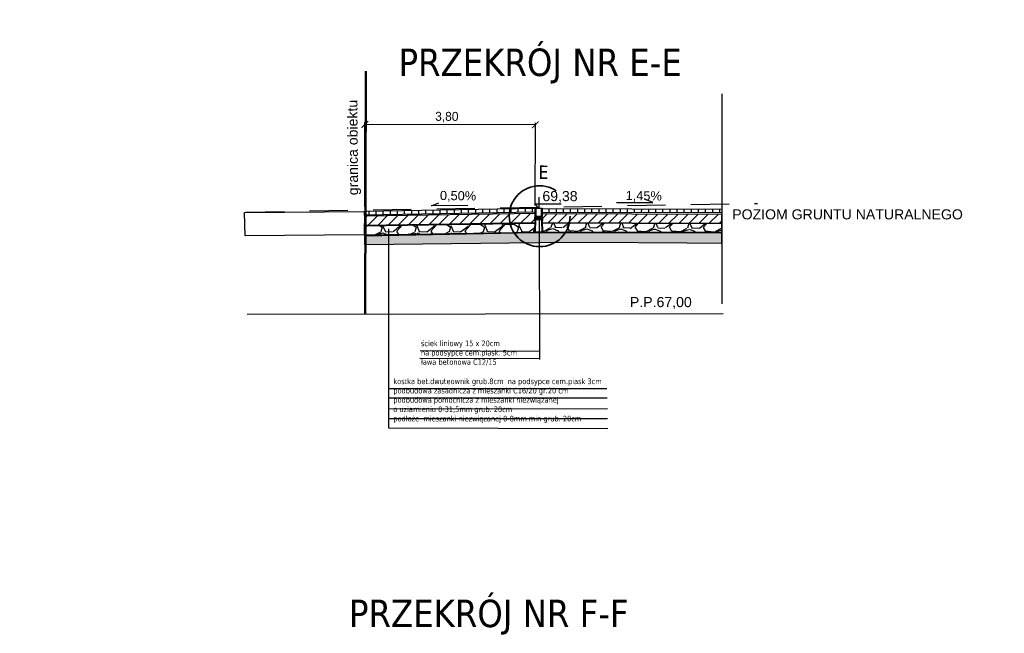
# Model space of a CAD drawing. Extents: x 8014 to 6635291, y -5609 to 5765892.
# Tile 113 of 158: x 6601889 to 6601911, y 5732629 to 5732643. Entities that reach past the tile are written whole.
import ezdxf
from ezdxf.enums import TextEntityAlignment as Align

# ---------------------------------------------------------------- set-up
doc = ezdxf.new("R2010")
doc.units = 0
doc.header["$PDSIZE"] = 0.75
doc.linetypes.add('ACAD_ISO03W100', pattern=[30, 12, -18])
doc.linetypes.add('DGN Style 2', pattern=[0.7100873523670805, 0.4260524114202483, -0.2840349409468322])
doc.layers.get('0').update_dxf_attribs({"linetype": 'CONTINUOUS'})
doc.layers.get('Defpoints').update_dxf_attribs({"linetype": 'CONTINUOUS'})
doc.layers.add('1', color=7, linetype='CONTINUOUS')
doc.layers.add('a_zieleń', color=80, linetype='CONTINUOUS')
doc.layers.add('LSEC_____233', color=7, linetype='CONTINUOUS', lineweight=5)
doc.styles.add('Style-SWISSLT_1250', font='SWISSLT_1250.shx')
doc.dimstyles.new('KKK', dxfattribs={"dimscale": 0.5, "dimtxt": 0.4, "dimasz": 0.3, "dimexe": 0.1, "dimexo": 0.1, "dimgap": 0.1, "dimtad": 1, "dimtoh": 1, "dimtxsty": 'Standard', "dimblk": 'ARCHTICK', "dimcen": 2.5, "dimadec": 0, "dimazin": 0, "dimtfac": 1, "dimtix": 1, "dimtmove": 0, "dimatfit": 0, "dimldrblk": 'OBLIQUE', "dimfxl": 1, "dimarcsym": 0})

# ---------------------------------------------------------------- blocks, each defined once
blk = doc.blocks.new('*U689')
at = {"layer": 'LSEC_____233', "color": 7, "linetype": 'Continuous', "lineweight": -3}
for p, q in [((0.2384623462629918, -0.01892622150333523), (0.1423839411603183, 0.01884019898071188)), ((-0.2384983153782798, -0.01892622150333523), (0.2384623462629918, -0.01892622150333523))]:
    blk.add_line(p, q, dxfattribs=at)
blk = doc.blocks.new('A$C511C2857')
h = blk.add_hatch()
h.set_pattern_fill('ANSI31', color=256, scale=0.5)
h.set_pattern_definition([(45, (-4121.091218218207, -3291.105416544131), (-1.122532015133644, 1.122532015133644), [])])
h.paths.add_polyline_path([(-13, -2), (-15, 0), (-15, -20), (0, -20), (0, 0), (-2, -2), (-2, -18), (-13, -18)])
for p, q in [((-13, -18), (-13, -2)), ((-2, -18), (-13, -18)), ((-2, -2), (-2, -18))]:
    blk.add_line(p, q)
blk.add_lwpolyline([(-15, 0), (0, 0), (0, -20), (-15, -20)], close=True)
at = {"flags": 128}
for points in [[(-13, -2), (-15, 0)], [(-2, -2), (0, 0)]]:
    blk.add_lwpolyline(points, dxfattribs=at)
blk = doc.blocks.new('*U705')
at = {"layer": 'LSEC_____233', "color": 7, "linetype": 'Continuous', "lineweight": -3}
for p, q in [((0.2384623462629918, -0.01892622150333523), (0.1423839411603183, 0.01884019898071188)), ((-0.2384983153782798, -0.01892622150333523), (0.2384623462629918, -0.01892622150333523))]:
    blk.add_line(p, q, dxfattribs=at)
blk = doc.blocks.new('_ArchTick')
at = {"color": 0, "linetype": 'ByBlock', "const_width": 0.15}
blk.add_lwpolyline([(-0.5, -0.5), (0.5, 0.5)], dxfattribs=at)
blk = doc.blocks.new('*D790')
at = {"color": 0, "lineweight": -2}
for p, q in [((6601896.920924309, 5732638.341880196), (6601896.926901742, 5732640.237069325)), ((6601900.732948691, 5732640.175064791), (6601896.926744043, 5732640.187069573)), ((6601900.727274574, 5732638.376044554), (6601900.73310639, 5732640.225064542))]:
    blk.add_line(p, q, dxfattribs=at)
at = {"layer": 'Defpoints', "color": 0, "linetype": 'ByBlock', "lineweight": -2}
for p in [(6601896.926744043, 5732640.187069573), (6601896.92076661, 5732638.291880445), (6601900.727116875, 5732638.326044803)]:
    blk.add_point(p, dxfattribs=at)
at = {"color": 0, "lineweight": -2, "xscale": 0.15, "yscale": 0.15, "zscale": 0.15}
for p, rotation in [((6601896.926744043, 5732640.187069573), 179.8192895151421), ((6601900.732948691, 5732640.175064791), 359.8192895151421)]:
    blk.add_blockref('_ArchTick', p, dxfattribs=dict(at, rotation=rotation))
at = {"color": 0, "linetype": 'ByBlock', "lineweight": 9, "insert": (6601898.755508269, 5732640.34796914), "char_height": 0.2, "attachment_point": 5, "rotation": 359.81928951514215}
blk.add_mtext('3,80', dxfattribs=at)
blk = doc.blocks.new('_Oblique')
at = {"color": 0, "linetype": 'ByBlock', "lineweight": -2}
blk.add_line((-0.5, -0.5), (0.5, 0.5), dxfattribs=at)

msp = doc.modelspace()

# ---------------------------------------------------------------- hatches: boundary and pattern name
at = {"lineweight": -3}
h = msp.add_hatch(dxfattribs=at)
h.set_pattern_fill('ANSI31', color=256, scale=0.05, angle=45)
h.set_pattern_definition([(90, (6601829.391776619, 5732668.440011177), (-0.15875, 0), [])])
h.paths.add_polyline_path([(6601896.916609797, 5732638.248334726), (6601900.73270106, 5732638.311538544), (6601900.732293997, 5732638.225779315), (6601896.91601746, 5732638.161016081)])
h = msp.add_hatch(dxfattribs=at)
h.set_pattern_fill('ANSI31', color=256, scale=0.05, angle=44.74710901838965)
h.set_pattern_definition([(89.74710901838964, (6601835.61496269, 5732668.825931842), (-0.1587484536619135, 0.0007006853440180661), [])])
h.paths.add_polyline_path([(6601900.882838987, 5732638.307712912), (6601904.896557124, 5732638.293786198), (6601904.895985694, 5732638.210181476), (6601900.881861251, 5732638.22039773)])
h = msp.add_hatch(dxfattribs=at)
h.set_pattern_fill('ANSI31', color=256, scale=0.05)
h.set_pattern_definition([(45, (6601829.391776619, 5732668.440011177), (-0.1122532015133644, 0.1122532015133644), [])])
h.paths.add_polyline_path([(6601900.73263603, 5732638.00617506), (6601900.731142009, 5732638.075200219), (6601900.733015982, 5732638.192992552), (6601896.919052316, 5732638.132768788), (6601896.919052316, 5732638.023544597), (6601896.922473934, 5732637.982585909), (6601896.925888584, 5732637.921146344), (6601900.734350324, 5732637.980556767)])
h = msp.add_hatch(dxfattribs=at)
h.set_pattern_fill('ANSI31', color=256, scale=0.05, angle=359.7471090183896)
h.set_pattern_definition([(44.74710901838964, (6601835.61496269, 5732668.825931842), (-0.1117566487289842, 0.1127475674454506), [])])
h.paths.add_polyline_path([(6601904.896480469, 5732638.095759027), (6601904.895992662, 5732638.172151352), (6601904.895281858, 5732638.172151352), (6601900.882318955, 5732638.189893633), (6601900.88215246, 5732638.118515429), (6601900.88191268, 5732638.064190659), (6601900.882617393, 5732637.985946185), (6601904.896480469, 5732637.971126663)])
h = msp.add_hatch(dxfattribs=at)
h.set_pattern_fill('GRAVEL', color=256, scale=0.03)
h.set_pattern_definition([(228.0127875, (6601784.324813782, 5732665.804676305), (-6.096000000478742, -6.857999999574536), [0.102516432, -10.1491450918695]), (184.969741, (6601784.256233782, 5732665.728476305), (9.143999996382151, 0.7620000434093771), [0.1759214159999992, -17.41621466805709]), (132.5104471, (6601784.080973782, 5732665.713236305), (7.620000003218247, -8.381999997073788), [0.124044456, -12.28041683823]), (267.273689, (6601783.783793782, 5732665.522736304), (0.7620000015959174, 15.23999999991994), [0.1602013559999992, -15.85993122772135]), (292.83365418, (6601783.776173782, 5732665.362716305), (-3.810000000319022, 9.143999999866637), [0.1570901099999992, -15.55194232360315]), (357.2736889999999, (6601783.837133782, 5732665.217936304), (-15.23999999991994, 0.7620000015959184), [0.1602013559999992, -15.85993122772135]), (37.69424047, (6601783.997153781, 5732665.210316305), (-9.905999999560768, -7.620000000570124), [0.211858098, -20.9739345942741]), (72.25532837, (6601784.164793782, 5732665.339856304), (5.334000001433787, 16.76399999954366), [0.200015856, -19.8015769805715]), (121.42956562, (6601784.225753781, 5732665.530356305), (-6.096000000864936, 9.905999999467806), [0.1607439, -15.9136637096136]), (175.2363583, (6601784.141933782, 5732665.667516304), (8.381999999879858, -0.7620000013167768), [0.1835139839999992, -8.992181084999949]), (222.3974378, (6601783.959053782, 5732665.682756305), (-9.143999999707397, -8.382000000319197), [0.237323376, -23.4950317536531]), (138.81407483, (6601784.538173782, 5732665.515116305), (-5.333999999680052, 4.572000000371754), [0.08100136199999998, -8.0191697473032]), (171.4692344, (6601784.477213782, 5732665.568456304), (9.906000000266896, -1.523999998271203), [0.154104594, -15.256391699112]), (225, (6601784.324813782, 5732665.591316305), (-1.06581410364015e-16, -0.7620000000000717), [0.107762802, -0.9698679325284]), (203.19859051, (6601784.271473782, 5732665.682756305), (3.810000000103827, 1.5239999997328), [0.05803239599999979, -5.745186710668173]), (291.80140949, (6601784.218133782, 5732665.659896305), (-0.7620000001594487, 2.285999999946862), [0.082069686, -4.021425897]), (30.96375653, (6601784.248613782, 5732665.583696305), (2.286000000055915, 1.523999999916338), [0.1332958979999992, -4.309889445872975]), (161.56505118, (6601784.362913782, 5732665.652276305), (1.524000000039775, -0.761999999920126), [0.096386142, -2.3132694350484]), (16.389540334, (6601783.776173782, 5732665.659896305), (7.620000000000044, 2.286000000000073), [0.1350264, -13.3676480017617]), (70.34617594, (6601783.905713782, 5732665.697996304), (-3.048000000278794, -8.381999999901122), [0.113279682, -11.21466470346]), (293.19859051, (6601784.362913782, 5732665.804676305), (-1.523999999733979, 3.810000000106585), [0.1160640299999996, -5.687155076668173]), (343.6104596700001, (6601784.408633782, 5732665.697996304), (-7.620000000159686, 2.285999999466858), [0.1350263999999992, -13.36764800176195]), (339.44395478, (6601783.776173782, 5732665.187456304), (-3.809999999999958, 1.524000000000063), [0.1302105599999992, -6.380320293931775]), (294.7751406, (6601783.898093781, 5732665.141736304), (-3.810000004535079, 8.381999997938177), [0.109101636, -10.801078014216]), (66.80140949, (6601784.370533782, 5732665.042676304), (1.523999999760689, 3.810000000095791), [0.11606403, -5.687155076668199]), (17.35402464, (6601784.416253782, 5732665.149356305), (-9.905999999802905, -3.048000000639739), [0.127734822, -12.64571279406]), (69.44395478, (6601783.997153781, 5732665.042676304), (-1.524000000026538, -3.809999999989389), [0.06510527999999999, -6.445425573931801]), (101.309932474, (6601784.324813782, 5732665.042676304), (-0.7620000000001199, 3.048000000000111), [0.03885437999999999, -3.8465984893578]), (165.963756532, (6601784.317193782, 5732665.080776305), (2.285999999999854, -0.7619999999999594), [0.15709011, -2.9847163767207]), (186.00900596, (6601784.164793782, 5732665.118876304), (7.61999999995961, 0.762000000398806), [0.1455800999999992, -14.41240945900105]), (303.69006753, (6601784.248613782, 5732665.515116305), (-0.7620000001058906, 1.523999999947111), [0.109897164, -2.637532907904]), (353.15722659, (6601784.309573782, 5732665.423676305), (12.9540000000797, -1.523999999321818), [0.191867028, -18.9948027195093]), (60.9453959, (6601784.500073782, 5732665.400816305), (-3.048000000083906, -5.333999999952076), [0.078452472, -7.766817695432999]), (90, (6601784.538173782, 5732665.469396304), (-0.7619999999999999, 0.7619999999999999), [0.04572, -0.7162799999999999]), (120.25643716, (6601784.149553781, 5732665.141736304), (3.047999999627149, -5.334000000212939), [0.105860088, -10.48018223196]), (48.01278749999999, (6601784.096213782, 5732665.233176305), (6.096000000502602, 6.857999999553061), [0.205032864, -10.0466286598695]), (0, (6601784.233373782, 5732665.385576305), (0.7619999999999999, 0.7619999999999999), [0.19812, -0.5638799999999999]), (325.3048465, (6601784.431493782, 5732665.385576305), (7.620000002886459, -5.333999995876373), [0.120482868, -11.927795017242]), (254.0546040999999, (6601784.530553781, 5732665.316996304), (-0.761999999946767, -3.048000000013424), [0.110948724, -5.4364950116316]), (207.64597536, (6601784.500073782, 5732665.210316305), (-14.478000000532, -7.619999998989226), [0.1806435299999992, -17.8837393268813]), (175.42607874, (6601784.340053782, 5732665.126496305), (-9.905999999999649, 0.7619999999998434), [0.191108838, -18.919753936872])])
h.paths.add_polyline_path([(6601900.734350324, 5732637.772197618), (6601900.737764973, 5732637.893454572), (6601900.73263603, 5732637.985680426), (6601896.927247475, 5732637.924217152), (6601896.924529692, 5732637.699627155), (6601900.712127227, 5732637.768328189)])
h = msp.add_hatch(dxfattribs=at)
h.set_pattern_fill('GRAVEL', color=256, scale=0.03, angle=359.7471090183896)
h.set_pattern_definition([(227.7598965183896, (6601790.536807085, 5732666.389537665), (-6.126210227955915, -6.831026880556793), [0.1025164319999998, -10.14914509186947]), (184.7168500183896, (6601790.467891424, 5732666.313641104), (9.147274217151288, 0.7216331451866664), [0.1759214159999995, -17.41621466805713]), (132.2575561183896, (6601790.292565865, 5732666.299174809), (7.582929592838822, -8.415551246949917), [0.124044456, -12.28041683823]), (267.0207980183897, (6601789.994547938, 5732666.109988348), (0.8292583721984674, 15.2364882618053), [0.1602013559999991, -15.85993122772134]), (292.5807631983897, (6601789.986221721, 5732665.950003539), (-3.76960341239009, 9.160727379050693), [0.1570901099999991, -15.55194232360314]), (357.0207980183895, (6601790.046542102, 5732665.804955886), (-15.2364882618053, 0.8292583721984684), [0.1602013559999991, -15.85993122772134]), (37.44134948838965, (6601790.206526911, 5732665.796629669), (-9.939536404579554, -7.576203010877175), [0.2118580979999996, -20.97393459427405]), (72.00243738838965, (6601790.374737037, 5732665.925428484), (5.407940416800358, 16.74029367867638), [0.200015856, -19.8015769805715]), (121.1766746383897, (6601790.436537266, 5732666.115657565), (-6.052217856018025, 9.93280982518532), [0.1607439, -15.9136637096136]), (174.9834673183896, (6601790.353323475, 5732666.253186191), (8.37855506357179, -0.798988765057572), [0.1835139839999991, -8.992181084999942]), (222.1445468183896, (6601790.170512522, 5732666.269233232), (-9.180907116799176, -8.341558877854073), [0.2373233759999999, -23.49503175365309]), (138.5611838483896, (6601790.748886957, 5732666.099038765), (-5.313768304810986, 4.595498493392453), [0.08100136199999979, -8.019169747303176]), (171.2163434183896, (6601790.688162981, 5732666.152647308), (9.899176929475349, -1.567707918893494), [0.154104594, -15.256391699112]), (224.7471090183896, (6601790.535865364, 5732666.176179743), (-0.00336328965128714, -0.7619925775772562), [0.107762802, -0.9698679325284]), (202.9456995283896, (6601790.482929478, 5732666.267854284), (3.816689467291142, 1.50716870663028), [0.05803239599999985, -5.745186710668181]), (291.5485185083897, (6601790.429489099, 5732666.245229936), (-0.751902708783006, 2.289341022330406), [0.082069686, -4.021425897]), (30.71086554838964, (6601790.459632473, 5732666.168896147), (2.292704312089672, 1.513895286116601), [0.1332958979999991, -4.309889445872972]), (161.3121601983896, (6601790.574234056, 5732666.236970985), (1.52062186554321, -0.7687191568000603), [0.096386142, -2.3132694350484]), (16.13664935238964, (6601789.987533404, 5732666.247180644), (7.630015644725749, 2.252344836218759), [0.1350263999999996, -13.36764800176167]), (70.09328495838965, (6601790.117240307, 5732666.284708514), (-3.084966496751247, -8.368465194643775), [0.113279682, -11.21466470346]), (292.9456995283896, (6601790.574906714, 5732666.389369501), (-1.507168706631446, 3.816689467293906), [0.1160640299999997, -5.687155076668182]), (343.3575686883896, (6601790.620155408, 5732666.282488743), (-7.609835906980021, 2.319610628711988), [0.1350263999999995, -13.36764800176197]), (339.1910637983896, (6601789.985448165, 5732665.774745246), (-3.803236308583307, 1.540801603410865), [0.1302105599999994, -6.380320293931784]), (294.5222496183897, (6601790.10716518, 5732665.728487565), (-3.772966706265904, 8.398734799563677), [0.109101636, -10.801078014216]), (66.54851850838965, (6601790.57916335, 5732665.62734329), (1.540801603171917, 3.803236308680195), [0.1160640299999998, -5.687155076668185]), (17.10113365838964, (6601790.625353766, 5732665.733820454), (-9.919356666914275, -3.004247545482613), [0.127734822, -12.64571279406]), (69.19106379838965, (6601790.205786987, 5732665.628991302), (-1.540801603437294, -3.803236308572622), [0.06510527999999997, -6.4454255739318]), (101.0570414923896, (6601790.533443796, 5732665.627545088), (-0.748539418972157, 3.051333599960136), [0.03885437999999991, -3.846598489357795]), (165.7108655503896, (6601790.525992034, 5732665.665678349), (2.282614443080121, -0.7720824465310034), [0.1570901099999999, -2.984716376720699]), (185.7561149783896, (6601790.373761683, 5732665.704450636), (7.623289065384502, 0.7283596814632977), [0.1455800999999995, -14.41240945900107]), (303.4371765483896, (6601790.459329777, 5732666.100316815), (-0.7552659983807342, 1.527348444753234), [0.109897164, -2.637532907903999]), (352.9043356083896, (6601790.519885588, 5732666.008608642), (12.94714723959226, -1.58116107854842), [0.191867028, -18.9948027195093]), (60.69250491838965, (6601790.710282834, 5732665.984908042), (-3.071513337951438, -5.320494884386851), [0.07845247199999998, -7.766817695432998]), (89.74710901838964, (6601790.74868516, 5732666.05331921), (-0.7586292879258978, 0.765355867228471), [0.04572, -0.7162799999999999]), (120.0035461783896, (6601790.358622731, 5732665.727377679), (3.024427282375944, -5.34740120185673), [0.1058600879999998, -10.48018223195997]), (47.75989651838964, (6601790.305686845, 5732665.819052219), (6.126210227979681, 6.831026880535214), [0.205032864, -10.0466286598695]), (359.7471090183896, (6601790.443518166, 5732665.970845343), (0.765355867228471, 0.7586292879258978), [0.19812, -0.5638799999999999]), (325.0519555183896, (6601790.641636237, 5732665.969970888), (7.596382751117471, -5.367580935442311), [0.120482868, -11.927795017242]), (253.8017131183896, (6601790.740392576, 5732665.900954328), (-0.7754457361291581, -3.04460702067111), [0.110948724, -5.436495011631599]), (207.3930843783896, (6601790.709442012, 5732665.794409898), (-14.51149187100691, -7.556023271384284), [0.1806435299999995, -17.88373932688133]), (175.1731877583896, (6601790.549053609, 5732665.711297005), (-9.902540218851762, 0.8057153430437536), [0.191108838, -18.919753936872])])
h.paths.add_polyline_path([(6601904.898355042, 5732637.886326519), (6601904.897846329, 5732637.933809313), (6601904.896884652, 5732637.971126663), (6601900.882617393, 5732637.985946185), (6601900.882578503, 5732637.773463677), (6601904.899351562, 5732637.771260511)])
h = msp.add_hatch(dxfattribs=at)
h.set_pattern_fill('CROSS', color=256, scale=0.01)
h.set_pattern_definition([(0, (6601999.835258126, 5732710.889394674), (0.0635, 0.0635), [0.03175, -0.09525]), (90, (6601999.851133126, 5732710.873519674), (-0.0635, 0.0635), [0.03175, -0.09525])])
h.paths.add_polyline_path([(6601904.896676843, 5732637.531914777), (6601904.896676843, 5732637.772093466), (6601900.808651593, 5732637.772687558), (6601896.913611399, 5732637.708075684), (6601896.913338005, 5732637.501279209), (6601900.802783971, 5732637.550083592), (6601901.936350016, 5732637.555347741), (6601904.117028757, 5732637.537773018)])
at = {"layer": 'a_zieleń', "transparency": 33554687}
h = msp.add_hatch(dxfattribs=at)
h.set_pattern_fill('ANSI31', color=256, scale=2, angle=0.5415578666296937)
h.set_pattern_definition([(45.5415578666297, (6600987.53512271, 5732094.771343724), (-0.1784396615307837, 0.1750979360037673), [])])
edge = h.paths.add_edge_path()
edge.add_line((6601184.522925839, 5731785.715408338), (6601184.766921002, 5731785.473322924))
edge.add_line((6601184.766921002, 5731785.473322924), (6601208.79, 5731802.27))
edge.add_line((6601208.79, 5731802.27), (6601211.05, 5731814.48))
edge.add_line((6601211.05, 5731814.48), (6601142.150843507, 5731813.822858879))
edge.add_arc((6601143.69840858, 5731819.101553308), 5.500870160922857, 253.6603434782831, 270.5475106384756)
edge.add_line((6601143.750973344, 5731813.6009343), (6601191.033618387, 5731814.053326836))
edge.add_arc((6601191.121506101, 5731812.113382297), 1.941934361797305, 359.83740764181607, 92.59396805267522, ccw=False)
edge.add_line((6601193.063432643, 5731812.107871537), (6601193.07399525, 5731811.003901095))
edge.add_line((6601193.07399525, 5731811.003901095), (6601197.383252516, 5731811.044963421))
edge.add_line((6601197.383252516, 5731811.044963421), (6601197.425292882, 5731806.620725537))
edge.add_line((6601197.425292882, 5731806.620725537), (6601199.73158594, 5731806.642472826))
edge.add_line((6601199.73158594, 5731806.642472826), (6601199.802988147, 5731799.171269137))
edge.add_line((6601199.802988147, 5731799.171269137), (6601197.516155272, 5731797.164784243))
edge.add_line((6601197.516155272, 5731797.164784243), (6601194.215775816, 5731797.133052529))
edge.add_line((6601194.215775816, 5731797.133052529), (6601194.250820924, 5731793.47024802))
edge.add_arc((6601191.537576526, 5731793.658273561), 2.719751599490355, 281.08944697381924, 356.0357887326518, ccw=False)
edge.add_line((6601192.060696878, 5731790.989304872), (6601185.152182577, 5731786.155675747))
edge.add_arc((71774552.68679601, -87417922.68084788), 113685689.9179969, 124.9790439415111, 124.9790443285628)
h.paths.add_polyline_path([(6601204.905956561, 5731809.178180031), (6601202.576515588, 5731808.578882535), (6601203.741236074, 5731808.878531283)], flags=16)

# ---------------------------------------------------------------- linework, layer by layer
at = {"linetype": 'ACAD_ISO03W100', "lineweight": 50, "ltscale": 0.5}
msp.add_line((6601896.94392052, 5732641.37890779), (6601896.931581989, 5732635.946126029), dxfattribs=at)
at = {"linetype": 'ACAD_ISO03W100', "lineweight": 25, "ltscale": 0.5}
msp.add_line((6601904.896640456, 5732640.867399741), (6601904.901645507, 5732636.175445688), dxfattribs=at)
at = {"lineweight": -3}
for p, q in [((6601900.814063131, 5732638.558460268), (6601900.81460942, 5732638.30919893)), ((6601900.81460942, 5732638.30919893), (6601900.728529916, 5732638.408903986)), ((6601900.728529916, 5732638.408903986), (6601901.313010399, 5732638.408903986)), ((6601894.292847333, 5732635.943369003), (6601904.930795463, 5732635.95697587))]:
    msp.add_line(p, q, dxfattribs=at)
at = {"linetype": 'DGN Style 2', "lineweight": 30, "ltscale": 2}
msp.add_line((6601894.26932618, 5732638.228659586), (6601905.69815778, 5732638.420379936), dxfattribs=at)
at = {"lineweight": 30}
for p, q in [((6601896.915637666, 5732638.24540748), (6601900.73270106, 5732638.311538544)), ((6601900.882838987, 5732638.307712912), (6601904.892494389, 5732638.293786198)), ((6601896.908502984, 5732637.718061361), (6601900.882578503, 5732637.773463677)), ((6601900.882578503, 5732637.773463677), (6601904.903031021, 5732637.771260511))]:
    msp.add_line(p, q, dxfattribs=at)
for p, q in [((6601900.816580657, 5732638.047321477), (6601900.824784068, 5732634.931100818)), ((6601897.454958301, 5732637.849712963), (6601897.450222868, 5732633.405270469)), ((6601900.833766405, 5732634.944391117), (6601898.154766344, 5732634.956943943)), ((6601900.837166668, 5732635.109457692), (6601898.158166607, 5732635.122010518)), ((6601897.458863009, 5732634.2798724), (6601902.328091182, 5732634.284914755)), ((6601897.458863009, 5732634.07640963), (6601902.335408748, 5732634.076467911)), ((6601897.458863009, 5732633.828122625), (6601902.342726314, 5732633.835801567)), ((6601897.448138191, 5732633.61365303), (6601902.342726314, 5732633.611244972)), ((6601897.450222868, 5732633.405270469), (6601902.350043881, 5732633.392828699))]:
    msp.add_line(p, q)
at = {"lineweight": -3}
for points in [[(6601896.916609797, 5732638.248334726), (6601900.73270106, 5732638.311538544), (6601900.732293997, 5732638.225779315), (6601896.91601746, 5732638.161016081)], [(6601900.882838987, 5732638.307712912), (6601904.896557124, 5732638.293786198), (6601904.895985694, 5732638.210181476), (6601900.881861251, 5732638.22039773)], [(6601894.236063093, 5732638.219046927), (6601896.916973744, 5732638.238034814), (6601896.908502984, 5732637.718061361), (6601894.24885919, 5732637.694634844)], [(6601900.73263603, 5732638.00617506), (6601900.731142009, 5732638.075200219), (6601900.733015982, 5732638.192992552), (6601896.919052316, 5732638.132768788), (6601896.919052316, 5732638.023544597), (6601896.922473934, 5732637.982585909), (6601896.925888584, 5732637.921146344), (6601900.734350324, 5732637.980556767)], [(6601904.896480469, 5732638.095759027), (6601904.895992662, 5732638.172151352), (6601904.895281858, 5732638.172151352), (6601900.882318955, 5732638.189893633), (6601900.88215246, 5732638.118515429), (6601900.88191268, 5732638.064190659), (6601900.882617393, 5732637.985946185), (6601904.896480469, 5732637.971126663)], [(6601900.734350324, 5732637.772197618), (6601900.737764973, 5732637.893454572), (6601900.73263603, 5732637.985680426), (6601896.927247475, 5732637.924217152), (6601896.924529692, 5732637.699627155), (6601896.924529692, 5732637.699627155), (6601896.924529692, 5732637.699627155), (6601900.712127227, 5732637.768328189)], [(6601904.898355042, 5732637.886326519), (6601904.897846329, 5732637.933809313), (6601904.896884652, 5732637.971126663), (6601900.882617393, 5732637.985946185), (6601900.882578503, 5732637.773463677), (6601900.882578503, 5732637.773463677), (6601900.882578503, 5732637.773463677), (6601904.899351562, 5732637.771260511)], [(6601904.896676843, 5732637.531914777), (6601904.896676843, 5732637.772093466), (6601900.808651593, 5732637.772687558), (6601896.913611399, 5732637.708075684), (6601896.913338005, 5732637.501279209), (6601900.802783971, 5732637.550083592), (6601901.936350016, 5732637.555347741), (6601904.117028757, 5732637.537773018)]]:
    msp.add_lwpolyline(points, close=True, dxfattribs=at)
at = {"lineweight": 40}
msp.add_lwpolyline([(6601900.732768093, 5732638.111256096), (6601900.882768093, 5732638.111256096), (6601900.882513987, 5732638.072461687), (6601900.732513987, 5732638.072461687)], close=True, dxfattribs=at)
at = {"linetype": 'ACAD_ISO03W100', "lineweight": 35, "ltscale": 0.3}
msp.add_circle((6601900.829499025, 5732638.135189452), 0.6806496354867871, dxfattribs=at)
at = {"layer": '1', "lineweight": 40}
msp.add_lwpolyline([(6601900.884127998, 5732637.776144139), (6601900.732461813, 5732637.772138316), (6601900.732461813, 5732637.772138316), (6601900.733144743, 5732638.071569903), (6601900.733144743, 5732638.071569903), (6601900.882790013, 5732638.071252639), (6601900.882790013, 5732638.052557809), (6601900.881452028, 5732638.028519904)], close=True, dxfattribs=at)

# ---------------------------------------------------------------- block references
at = {"linetype": 'Continuous'}
for name, p, xscale, yscale, zscale, rotation in [('*U705', (6601902.953502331, 5732638.474380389), 1.701137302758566, 1.701137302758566, 1.701137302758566, 359.9882846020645), ('*U689', (6601898.821619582, 5732638.404200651), -1.701137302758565, 1.701137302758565, 1.701137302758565, 0.525861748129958)]:
    msp.add_blockref(name, p, dxfattribs=dict(at, xscale=xscale, yscale=yscale, zscale=zscale, rotation=rotation))
at = {"xscale": 0.01, "yscale": 0.01, "zscale": 0.01}
msp.add_blockref('A$C511C2857', (6601900.882768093, 5732638.311256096), dxfattribs=at)

# ---------------------------------------------------------------- texts
at = {"lineweight": -3, "char_height": 0.613, "width": 22.20657308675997, "attachment_point": 1, "line_spacing_factor": 0.6851549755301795}
for s, insert in [('\\pxt15;{\\fTahoma|b0|i0|c238|p34;PRZEKRÓJ NR E-E}', (6601897.677724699, 5732641.881764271)), ('{\\fTahoma|b0|i0|c238|p34;PRZEKRÓJ NR F-F}', (6601896.569963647, 5732629.562915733))]:
    msp.add_mtext(s, dxfattribs=dict(at, insert=insert))
at = {"lineweight": -3, "insert": (6601900.804607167, 5732639.268495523), "char_height": 0.3, "width": 22.20657308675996, "attachment_point": 1, "rotation": 359.7888576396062}
msp.add_mtext('{\\fTahoma|b0|i0|c238|p34;E}', dxfattribs=at)
at = {"char_height": 0.15, "attachment_point": 1}
for s, insert, width in [('{\\fTahoma|b0|i0|c238|p34;\\H0.8333x;ściek liniowy 15 x 20cm\\Pna podsypce cem.piask. 5cm\\Pława betonowa C12/15}', (6601898.178195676, 5732635.35481872), 16.68880562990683), ('{\\fTahoma|b0|i0|c238|p34;\\H0.8333x;kostka bet.dwuteownik grub.8cm  na podsypce cem.piask 3cm\\Ppodbudowa zasadnicza z mieszanki C16/20 gr.20 cm\\Ppodbudowa pomocnicza z mieszanki niezwiązanej \\Po uziarnieniu 0-31,5mm grub. 20cm\\Ppodłoże  mieszanki niezwiązanej 0-8mm min grub. 20cm}', (6601897.560687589, 5732634.506550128), 20.01693000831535)]:
    msp.add_mtext(s, dxfattribs=dict(at, insert=insert, width=width))
at = {"layer": 'LSEC_____233', "color": 7, "linetype": 'Continuous', "lineweight": -3, "style": 'Style-SWISSLT_1250'}
for s, height, rotation, p in [('granica obiektu', 0.225, 90.4154115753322, (6601896.66055462, 5732638.60400547)), ('0,50%%%', 0.2041364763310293, 359.1575386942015, (6601898.602284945, 5732638.599156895)), ('1,45%%%', 0.2041364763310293, 359.1575386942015, (6601902.749839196, 5732638.5982574))]:
    msp.add_text(s, height=height, rotation=rotation, dxfattribs=at).set_placement(p, align=Align.MIDDLE_LEFT)
for s, p in [('69,38', (6601900.890845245, 5732638.583955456)), ('POZIOM GRUNTU NATURALNEGO', (6601905.132029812, 5732638.176137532)), ('P.P.67,00', (6601902.846632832, 5732636.215120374))]:
    msp.add_text(s, height=0.225, dxfattribs=at).set_placement(p, align=Align.MIDDLE_LEFT)

# ---------------------------------------------------------------- dimensions: what is measured, and where the dimension line sits
at = {"lineweight": 9}
dim = msp.add_linear_dim(base=(6601896.926744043, 5732640.187069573), p1=(6601900.727116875, 5732638.326044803), p2=(6601896.92076661, 5732638.291880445), angle=359.8192895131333, text='3,80', dimstyle='KKK', dxfattribs=at)
dim.commit()
dim.dimension.update_dxf_attribs({"geometry": '*D790', "text_midpoint": (6601898.754982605, 5732640.181303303), "dimtype": 160})

doc.saveas('drawing.dxf')
